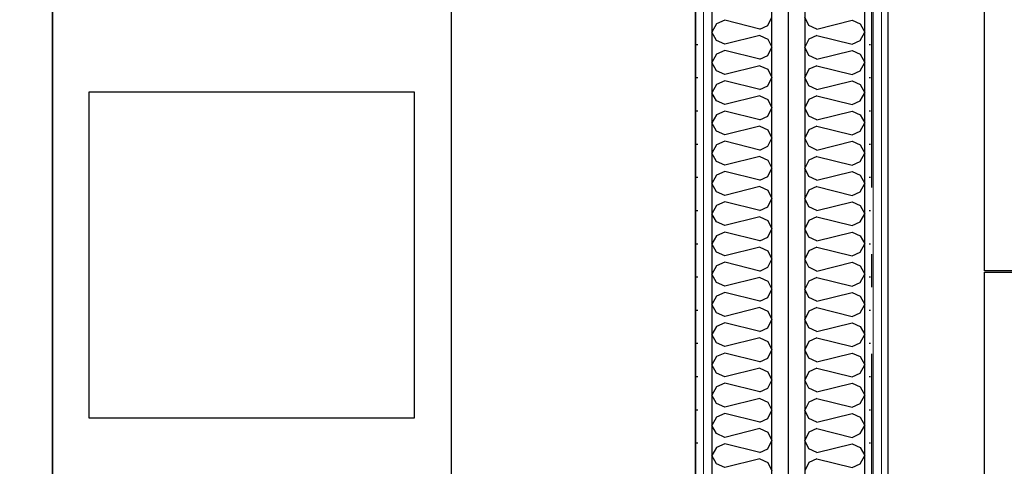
# Model space of a CAD drawing. Header units: millimetres. Extents: x -173281 to 144469, y -85977 to 83288.
# Tile 247 of 256: x -69955 to -68473, y -20435 to -19763. Entities that reach past the tile are written whole.
import ezdxf
from ezdxf.enums import TextEntityAlignment as Align

# ---------------------------------------------------------------- set-up
doc = ezdxf.new("R2010")
doc.units = ezdxf.units.MM
doc.header["$LTSCALE"] = 0.5
doc.header["$MEASUREMENT"] = 0
for name, pattern in [('Akselinje', [1500, 1000, -200, 100, -200]), ('Over snittplan', [260, 150, -50, 10, -50]), ('PLINE', [0])]:
    doc.linetypes.add(name, pattern=pattern)
doc.layers.add('236- Innvendig kledning og overflate', color=7, linetype='Continuous', lineweight=0)
for name, color, linetype in [('242- Ikke-bærende innervegger', 7, 'Continuous'), ('242- Ikke-bærende innervegger (Skravur)', 7, 'Continuous'), ('252- Gulv på grunn_ bunnplate', 7, 'Continuous'), ('253- Oppforet gulv_ påstøp(Nye konstruksjoner)', 7, 'Continuous'), ('255- Gulvoverflate(Nye konstruksjoner)', 7, 'Continuous'), ('256- Faste himlinger og overflatebehandling(Nye konstruksjoner)', 7, 'Continuous'), ('257- Systemhimlinger(Nye konstruksjoner)', 7, 'Continuous'), ('82-- Modullinjer', 7, 'Continuous'), ('862- M___Nettoareal(Nye konstruksjoner)', 7, 'Continuous'), ('862- M___Nettoareal(Polylinje)(Nye konstruksjoner)', 7, 'Continuous'), ('862- M___Nettoareal(Tekst)(Nye konstruksjoner)', 7, 'Continuous')]:
    doc.layers.add(name, color=color, linetype=linetype)
doc.styles.add('GENERATED_STYLE_1', font='arial.ttf')
doc.styles.add('GENERATED_STYLE_2', font='arial.ttf')
doc.linetypes.add('Lydfuge betonggolv', pattern='A,0,[5,A-2607.111 Plan 1. etasje1.Shx,S=3.968254,R=0,X=0,Y=-3.46945e-18],-600,0', length=600)
pattern_1 = [(90, (0, 0), (-86.60254, 0), [0, -50]), (90, (-43.3, 25), (-86.60254, 0), [0, -50])]
pattern_2 = [(270, (0, 0), (86.60254, 0), [0, -50]), (270, (43.3, -25), (86.60254, 0), [0, -50])]

# ---------------------------------------------------------------- blocks, each defined once
blk = doc.blocks.new('Dans_teater_A-120_6', base_point=(-73175.2, -21455.7))
at = {"layer": '862- M___Nettoareal(Polylinje)(Nye konstruksjoner)', "linetype": 'PLINE', "flags": 128}
blk.add_lwpolyline([(-77605.7, -22311.9), (-77605.7, -25661.9), (-76468.2, -25661.9), (-76468.2, -25666.9), (-68938.2, -25666.9), (-68938.2, -22216.9), (-68938.2, -18756.9), (-77605.7, -18756.9), (-77605.7, -22121.9), (-77668.2, -22121.9), (-77768.2, -22121.9), (-77768.2, -22311.9), (-77668.2, -22311.9)], close=True, dxfattribs=at)
at = {"layer": '862- M___Nettoareal(Tekst)(Nye konstruksjoner)', "style": 'GENERATED_STYLE_1'}
for tag, height, p in [('DUMMY_862', 150, (-73293.1, -20924)), ('ROOM_NAME', 150, (-73293.1, -22021.7)), ('DUMMY_861', 100, (-73450.2, -21621.5)), ('ROOM_NUMBER', 100, (-73450.2, -22010.3)), ('DUMMY_863', 100, (-73057.4, -21987.4))]:
    blk.add_attdef(tag, text='', height=height, rotation=90, dxfattribs=at).set_placement(p, align=Align.TOP_LEFT)
blk = doc.blocks.new('*X239')
at = {"layer": '242- Ikke-bærende innervegger (Skravur)', "linetype": 'PLINE'}
for p, q in [((-68767.3, -19771.3), (-68773.2, -19758.9)), ((-68755.1, -19776.9), (-68702.3, -19763.7)), ((-68702.3, -19763.7), (-68690.1, -19769.2)), ((-68690.1, -19769.2), (-68683.2, -19781.6)), ((-68755.1, -19776.9), (-68767.3, -19771.3)), ((-68690.1, -19794.1), (-68683.2, -19781.6)), ((-68767.3, -19792), (-68773.2, -19804.4)), ((-68755.1, -19786.4), (-68767.3, -19792)), ((-68755.1, -19786.4), (-68702.3, -19799.6)), ((-68702.3, -19799.6), (-68690.1, -19794.1)), ((-68767.3, -19816.8), (-68773.2, -19804.4)), ((-68755.1, -19822.4), (-68702.3, -19809.2)), ((-68702.3, -19809.2), (-68690.1, -19814.7)), ((-68690.1, -19814.7), (-68683.2, -19827.2)), ((-68755.1, -19822.4), (-68767.3, -19816.8)), ((-68690.1, -19839.6), (-68683.2, -19827.2)), ((-68767.3, -19837.5), (-68773.2, -19849.9)), ((-68755.1, -19832), (-68767.3, -19837.5)), ((-68755.1, -19832), (-68702.3, -19845.2)), ((-68702.3, -19845.2), (-68690.1, -19839.6)), ((-68767.3, -19862.4), (-68773.2, -19849.9)), ((-68755.1, -19867.9), (-68702.3, -19854.7)), ((-68702.3, -19854.7), (-68690.1, -19860.3)), ((-68755.1, -19867.9), (-68767.3, -19862.4)), ((-68690.1, -19860.3), (-68683.2, -19872.7)), ((-68690.1, -19885.1), (-68683.2, -19872.7)), ((-68767.3, -19883), (-68773.2, -19895.5)), ((-68755.1, -19877.5), (-68767.3, -19883)), ((-68755.1, -19877.5), (-68702.3, -19890.7)), ((-68702.3, -19890.7), (-68690.1, -19885.1)), ((-68767.3, -19907.9), (-68773.2, -19895.5)), ((-68755.1, -19913.4), (-68702.3, -19900.3)), ((-68702.3, -19900.3), (-68690.1, -19905.8)), ((-68755.1, -19913.4), (-68767.3, -19907.9)), ((-68690.1, -19905.8), (-68683.2, -19918.2)), ((-68690.1, -19930.7), (-68683.2, -19918.2)), ((-68767.3, -19928.6), (-68773.2, -19941)), ((-68755.1, -19923), (-68767.3, -19928.6)), ((-68755.1, -19923), (-68702.3, -19936.2)), ((-68702.3, -19936.2), (-68690.1, -19930.7)), ((-68767.3, -19953.4), (-68773.2, -19941)), ((-68755.1, -19959), (-68702.3, -19945.8)), ((-68702.3, -19945.8), (-68690.1, -19951.3)), ((-68755.1, -19959), (-68767.3, -19953.4)), ((-68690.1, -19951.3), (-68683.2, -19963.8)), ((-68767.3, -19974.1), (-68773.2, -19986.5)), ((-68755.1, -19968.5), (-68767.3, -19974.1)), ((-68755.1, -19968.5), (-68702.3, -19981.7)), ((-68702.3, -19981.7), (-68690.1, -19976.2)), ((-68690.1, -19976.2), (-68683.2, -19963.8)), ((-68767.3, -19999), (-68773.2, -19986.5)), ((-68755.1, -20004.5), (-68702.3, -19991.3)), ((-68702.3, -19991.3), (-68690.1, -19996.9)), ((-68755.1, -20004.5), (-68767.3, -19999)), ((-68690.1, -19996.9), (-68683.2, -20009.3)), ((-68767.3, -20019.6), (-68773.2, -20032)), ((-68755.1, -20014.1), (-68767.3, -20019.6)), ((-68755.1, -20014.1), (-68702.3, -20027.3)), ((-68702.3, -20027.3), (-68690.1, -20021.7)), ((-68690.1, -20021.7), (-68683.2, -20009.3)), ((-68767.3, -20044.5), (-68773.2, -20032)), ((-68755.1, -20050), (-68702.3, -20036.8)), ((-68702.3, -20036.8), (-68690.1, -20042.4)), ((-68755.1, -20050), (-68767.3, -20044.5)), ((-68690.1, -20042.4), (-68683.2, -20054.8)), ((-68767.3, -20065.1), (-68773.2, -20077.6)), ((-68755.1, -20059.6), (-68767.3, -20065.1)), ((-68755.1, -20059.6), (-68702.3, -20072.8)), ((-68690.1, -20067.2), (-68683.2, -20054.8)), ((-68767.3, -20090), (-68773.2, -20077.6)), ((-68702.3, -20072.8), (-68690.1, -20067.2)), ((-68755.1, -20095.6), (-68767.3, -20090)), ((-68755.1, -20095.6), (-68702.3, -20082.4)), ((-68702.3, -20082.4), (-68690.1, -20087.9)), ((-68690.1, -20087.9), (-68683.2, -20100.3)), ((-68767.3, -20110.7), (-68773.2, -20123.1)), ((-68755.1, -20105.1), (-68767.3, -20110.7)), ((-68755.1, -20105.1), (-68702.3, -20118.3)), ((-68690.1, -20112.8), (-68683.2, -20100.3)), ((-68767.3, -20135.5), (-68773.2, -20123.1)), ((-68702.3, -20118.3), (-68690.1, -20112.8)), ((-68755.1, -20141.1), (-68767.3, -20135.5)), ((-68755.1, -20141.1), (-68702.3, -20127.9)), ((-68702.3, -20127.9), (-68690.1, -20133.4)), ((-68690.1, -20133.4), (-68683.2, -20145.9)), ((-68755.1, -20150.7), (-68767.3, -20156.2)), ((-68755.1, -20150.7), (-68702.3, -20163.8)), ((-68690.1, -20158.3), (-68683.2, -20145.9)), ((-68767.3, -20156.2), (-68773.2, -20168.6)), ((-68767.3, -20181.1), (-68773.2, -20168.6)), ((-68702.3, -20163.8), (-68690.1, -20158.3)), ((-68755.1, -20186.6), (-68767.3, -20181.1)), ((-68755.1, -20186.6), (-68702.3, -20173.4)), ((-68702.3, -20173.4), (-68690.1, -20179)), ((-68690.1, -20179), (-68683.2, -20191.4)), ((-68755.1, -20196.2), (-68767.3, -20201.7)), ((-68755.1, -20196.2), (-68702.3, -20209.4)), ((-68690.1, -20203.8), (-68683.2, -20191.4)), ((-68767.3, -20201.7), (-68773.2, -20214.2)), ((-68767.3, -20226.6), (-68773.2, -20214.2)), ((-68702.3, -20209.4), (-68690.1, -20203.8)), ((-68755.1, -20232.1), (-68767.3, -20226.6)), ((-68755.1, -20232.1), (-68702.3, -20218.9)), ((-68702.3, -20218.9), (-68690.1, -20224.5)), ((-68690.1, -20224.5), (-68683.2, -20236.9)), ((-68755.1, -20241.7), (-68767.3, -20247.3)), ((-68755.1, -20241.7), (-68702.3, -20254.9)), ((-68690.1, -20249.4), (-68683.2, -20236.9)), ((-68767.3, -20247.3), (-68773.2, -20259.7)), ((-68767.3, -20272.1), (-68773.2, -20259.7)), ((-68702.3, -20254.9), (-68690.1, -20249.4)), ((-68755.1, -20277.7), (-68767.3, -20272.1)), ((-68755.1, -20277.7), (-68702.3, -20264.5)), ((-68702.3, -20264.5), (-68690.1, -20270)), ((-68690.1, -20270), (-68683.2, -20282.5)), ((-68755.1, -20287.2), (-68767.3, -20292.8)), ((-68755.1, -20287.2), (-68702.3, -20300.4)), ((-68690.1, -20294.9), (-68683.2, -20282.5)), ((-68767.3, -20292.8), (-68773.2, -20305.2)), ((-68702.3, -20300.4), (-68690.1, -20294.9)), ((-68767.3, -20317.6), (-68773.2, -20305.2)), ((-68755.1, -20323.2), (-68767.3, -20317.6)), ((-68755.1, -20323.2), (-68702.3, -20310)), ((-68702.3, -20310), (-68690.1, -20315.5)), ((-68690.1, -20315.5), (-68683.2, -20328)), ((-68755.1, -20332.8), (-68767.3, -20338.3)), ((-68755.1, -20332.8), (-68702.3, -20346)), ((-68690.1, -20340.4), (-68683.2, -20328)), ((-68767.3, -20338.3), (-68773.2, -20350.7)), ((-68702.3, -20346), (-68690.1, -20340.4)), ((-68767.3, -20363.2), (-68773.2, -20350.7)), ((-68755.1, -20368.7), (-68767.3, -20363.2)), ((-68755.1, -20368.7), (-68702.3, -20355.5)), ((-68702.3, -20355.5), (-68690.1, -20361.1)), ((-68690.1, -20361.1), (-68683.2, -20373.5)), ((-68755.1, -20378.3), (-68767.3, -20383.8)), ((-68755.1, -20378.3), (-68702.3, -20391.5)), ((-68690.1, -20385.9), (-68683.2, -20373.5)), ((-68767.3, -20383.8), (-68773.2, -20396.3)), ((-68702.3, -20391.5), (-68690.1, -20385.9)), ((-68767.3, -20408.7), (-68773.2, -20396.3)), ((-68755.1, -20414.2), (-68702.3, -20401.1)), ((-68702.3, -20401.1), (-68690.1, -20406.6)), ((-68690.1, -20406.6), (-68683.2, -20419)), ((-68755.1, -20414.2), (-68767.3, -20408.7)), ((-68690.1, -20431.5), (-68683.2, -20419)), ((-68767.3, -20429.4), (-68773.2, -20441.8)), ((-68755.1, -20423.8), (-68767.3, -20429.4)), ((-68755.1, -20423.8), (-68702.3, -20437)), ((-68702.3, -20437), (-68690.1, -20431.5))]:
    blk.add_line(p, q, dxfattribs=at)
blk = doc.blocks.new('*X248')
at = {"layer": '242- Ikke-bærende innervegger (Skravur)', "linetype": 'PLINE'}
for p, q in [((-68906.2, -19769.2), (-68913.2, -19781.6)), ((-68894, -19763.7), (-68906.2, -19769.2)), ((-68841.2, -19776.9), (-68894, -19763.7)), ((-68829, -19771.3), (-68823.2, -19758.9)), ((-68906.2, -19794.1), (-68913.2, -19781.6)), ((-68841.2, -19776.9), (-68829, -19771.3)), ((-68894, -19799.6), (-68906.2, -19794.1)), ((-68841.2, -19786.4), (-68894, -19799.6)), ((-68841.2, -19786.4), (-68829, -19792)), ((-68829, -19792), (-68823.2, -19804.4)), ((-68906.2, -19814.7), (-68913.2, -19827.2)), ((-68894, -19809.2), (-68906.2, -19814.7)), ((-68841.2, -19822.4), (-68894, -19809.2)), ((-68829, -19816.8), (-68823.2, -19804.4)), ((-68906.2, -19839.6), (-68913.2, -19827.2)), ((-68841.2, -19822.4), (-68829, -19816.8)), ((-68894, -19845.2), (-68906.2, -19839.6)), ((-68841.2, -19832), (-68894, -19845.2)), ((-68841.2, -19832), (-68829, -19837.5)), ((-68829, -19837.5), (-68823.2, -19849.9)), ((-68894, -19854.7), (-68906.2, -19860.3)), ((-68841.2, -19867.9), (-68894, -19854.7)), ((-68829, -19862.4), (-68823.2, -19849.9)), ((-68906.2, -19860.3), (-68913.2, -19872.7)), ((-68906.2, -19885.1), (-68913.2, -19872.7)), ((-68841.2, -19867.9), (-68829, -19862.4)), ((-68894, -19890.7), (-68906.2, -19885.1)), ((-68841.2, -19877.5), (-68894, -19890.7)), ((-68841.2, -19877.5), (-68829, -19883)), ((-68829, -19883), (-68823.2, -19895.5)), ((-68894, -19900.3), (-68906.2, -19905.8)), ((-68841.2, -19913.4), (-68894, -19900.3)), ((-68829, -19907.9), (-68823.2, -19895.5)), ((-68906.2, -19905.8), (-68913.2, -19918.2)), ((-68906.2, -19930.7), (-68913.2, -19918.2)), ((-68841.2, -19913.4), (-68829, -19907.9)), ((-68894, -19936.2), (-68906.2, -19930.7)), ((-68841.2, -19923), (-68894, -19936.2)), ((-68841.2, -19923), (-68829, -19928.6)), ((-68829, -19928.6), (-68823.2, -19941)), ((-68894, -19945.8), (-68906.2, -19951.3)), ((-68841.2, -19959), (-68894, -19945.8)), ((-68829, -19953.4), (-68823.2, -19941)), ((-68906.2, -19951.3), (-68913.2, -19963.8)), ((-68841.2, -19959), (-68829, -19953.4)), ((-68906.2, -19976.2), (-68913.2, -19963.8)), ((-68894, -19981.7), (-68906.2, -19976.2)), ((-68841.2, -19968.5), (-68894, -19981.7)), ((-68841.2, -19968.5), (-68829, -19974.1)), ((-68829, -19974.1), (-68823.2, -19986.5)), ((-68894, -19991.3), (-68906.2, -19996.9)), ((-68841.2, -20004.5), (-68894, -19991.3)), ((-68829, -19999), (-68823.2, -19986.5)), ((-68906.2, -19996.9), (-68913.2, -20009.3)), ((-68841.2, -20004.5), (-68829, -19999)), ((-68906.2, -20021.7), (-68913.2, -20009.3)), ((-68894, -20027.3), (-68906.2, -20021.7)), ((-68841.2, -20014.1), (-68894, -20027.3)), ((-68841.2, -20014.1), (-68829, -20019.6)), ((-68829, -20019.6), (-68823.2, -20032)), ((-68894, -20036.8), (-68906.2, -20042.4)), ((-68841.2, -20050), (-68894, -20036.8)), ((-68829, -20044.5), (-68823.2, -20032)), ((-68906.2, -20042.4), (-68913.2, -20054.8)), ((-68841.2, -20050), (-68829, -20044.5)), ((-68906.2, -20067.2), (-68913.2, -20054.8)), ((-68841.2, -20059.6), (-68894, -20072.8)), ((-68841.2, -20059.6), (-68829, -20065.1)), ((-68829, -20065.1), (-68823.2, -20077.6)), ((-68894, -20072.8), (-68906.2, -20067.2)), ((-68829, -20090), (-68823.2, -20077.6)), ((-68906.2, -20087.9), (-68913.2, -20100.3)), ((-68894, -20082.4), (-68906.2, -20087.9)), ((-68841.2, -20095.6), (-68894, -20082.4)), ((-68841.2, -20095.6), (-68829, -20090)), ((-68906.2, -20112.8), (-68913.2, -20100.3)), ((-68841.2, -20105.1), (-68894, -20118.3)), ((-68841.2, -20105.1), (-68829, -20110.7)), ((-68829, -20110.7), (-68823.2, -20123.1)), ((-68894, -20118.3), (-68906.2, -20112.8)), ((-68829, -20135.5), (-68823.2, -20123.1)), ((-68906.2, -20133.4), (-68913.2, -20145.9)), ((-68894, -20127.9), (-68906.2, -20133.4)), ((-68841.2, -20141.1), (-68894, -20127.9)), ((-68841.2, -20141.1), (-68829, -20135.5)), ((-68906.2, -20158.3), (-68913.2, -20145.9)), ((-68841.2, -20150.7), (-68894, -20163.8)), ((-68841.2, -20150.7), (-68829, -20156.2)), ((-68894, -20163.8), (-68906.2, -20158.3)), ((-68829, -20156.2), (-68823.2, -20168.6)), ((-68829, -20181.1), (-68823.2, -20168.6)), ((-68906.2, -20179), (-68913.2, -20191.4)), ((-68894, -20173.4), (-68906.2, -20179)), ((-68841.2, -20186.6), (-68894, -20173.4)), ((-68841.2, -20186.6), (-68829, -20181.1)), ((-68906.2, -20203.8), (-68913.2, -20191.4)), ((-68841.2, -20196.2), (-68894, -20209.4)), ((-68841.2, -20196.2), (-68829, -20201.7)), ((-68894, -20209.4), (-68906.2, -20203.8)), ((-68829, -20201.7), (-68823.2, -20214.2)), ((-68829, -20226.6), (-68823.2, -20214.2)), ((-68906.2, -20224.5), (-68913.2, -20236.9)), ((-68894, -20218.9), (-68906.2, -20224.5)), ((-68841.2, -20232.1), (-68894, -20218.9)), ((-68841.2, -20232.1), (-68829, -20226.6)), ((-68906.2, -20249.4), (-68913.2, -20236.9)), ((-68841.2, -20241.7), (-68894, -20254.9)), ((-68841.2, -20241.7), (-68829, -20247.3)), ((-68894, -20254.9), (-68906.2, -20249.4)), ((-68829, -20247.3), (-68823.2, -20259.7)), ((-68829, -20272.1), (-68823.2, -20259.7)), ((-68906.2, -20270), (-68913.2, -20282.5)), ((-68894, -20264.5), (-68906.2, -20270)), ((-68841.2, -20277.7), (-68894, -20264.5)), ((-68841.2, -20277.7), (-68829, -20272.1)), ((-68906.2, -20294.9), (-68913.2, -20282.5)), ((-68841.2, -20287.2), (-68894, -20300.4)), ((-68841.2, -20287.2), (-68829, -20292.8)), ((-68894, -20300.4), (-68906.2, -20294.9)), ((-68829, -20292.8), (-68823.2, -20305.2)), ((-68906.2, -20315.5), (-68913.2, -20328)), ((-68894, -20310), (-68906.2, -20315.5)), ((-68841.2, -20323.2), (-68894, -20310)), ((-68841.2, -20323.2), (-68829, -20317.6)), ((-68829, -20317.6), (-68823.2, -20305.2)), ((-68906.2, -20340.4), (-68913.2, -20328)), ((-68841.2, -20332.8), (-68894, -20346)), ((-68841.2, -20332.8), (-68829, -20338.3)), ((-68894, -20346), (-68906.2, -20340.4)), ((-68829, -20338.3), (-68823.2, -20350.7)), ((-68906.2, -20361.1), (-68913.2, -20373.5)), ((-68894, -20355.5), (-68906.2, -20361.1)), ((-68841.2, -20368.7), (-68894, -20355.5)), ((-68841.2, -20368.7), (-68829, -20363.2)), ((-68829, -20363.2), (-68823.2, -20350.7)), ((-68906.2, -20385.9), (-68913.2, -20373.5)), ((-68841.2, -20378.3), (-68894, -20391.5)), ((-68841.2, -20378.3), (-68829, -20383.8)), ((-68894, -20391.5), (-68906.2, -20385.9)), ((-68829, -20383.8), (-68823.2, -20396.3)), ((-68906.2, -20406.6), (-68913.2, -20419)), ((-68894, -20401.1), (-68906.2, -20406.6)), ((-68841.2, -20414.2), (-68894, -20401.1)), ((-68829, -20408.7), (-68823.2, -20396.3)), ((-68906.2, -20431.5), (-68913.2, -20419)), ((-68841.2, -20414.2), (-68829, -20408.7)), ((-68894, -20437), (-68906.2, -20431.5)), ((-68841.2, -20423.8), (-68894, -20437)), ((-68841.2, -20423.8), (-68829, -20429.4)), ((-68829, -20429.4), (-68823.2, -20441.8))]:
    blk.add_line(p, q, dxfattribs=at)
blk = doc.blocks.new('Standard grid marker[267]', base_point=(-68673.2, 26434.4))
at = {"layer": '82-- Modullinjer', "linetype": 'Akselinje'}
blk.add_line((-68673.2, 26234.4), (-68673.2, -50374.4), dxfattribs=at)
at = {"layer": '82-- Modullinjer', "style": 'GENERATED_STYLE_2'}
for tag, p in [('AC_MarkerText_1_0', (-68800.7, 26644.4)), ('AC_MarkerText_1_1', (-68800.7, -50864.4))]:
    blk.add_attdef(tag, text='', height=175, rotation=90, dxfattribs=at).set_placement(p, align=Align.TOP_CENTER)

msp = doc.modelspace()

# ---------------------------------------------------------------- hatches: boundary and pattern name
at = {"layer": '242- Ikke-bærende innervegger (Skravur)', "linetype": 'Continuous'}
h = msp.add_hatch(dxfattribs=at)
h.set_pattern_fill('Gips', color=256, style=0, pattern_type=2)
h.set_pattern_definition(pattern_1)
h.paths.add_polyline_path([(-68683.2, -18716.9), (-68683.2, -21566.9), (-68670.7, -21566.9), (-68670.7, -18716.9)])
h = msp.add_hatch(dxfattribs=at)
h.set_pattern_fill('Gips', color=256, style=0, pattern_type=2)
h.set_pattern_definition(pattern_1)
h.paths.add_polyline_path([(-68658.2, -18716.9), (-68670.7, -18716.9), (-68670.7, -21566.9), (-68658.2, -21566.9)])
h = msp.add_hatch(dxfattribs=at)
h.set_pattern_fill('Gips', color=256, style=0, pattern_type=2)
h.set_pattern_definition(pattern_2)
h.paths.add_polyline_path([(-68925.7, -21566.9), (-68913.2, -21566.9), (-68913.2, -18744.4), (-68925.7, -18744.4)])
h = msp.add_hatch(dxfattribs=at)
h.set_pattern_fill('Gips', color=256, style=0, pattern_type=2)
h.set_pattern_definition(pattern_2)
h.paths.add_polyline_path([(-68938.2, -18756.9), (-68938.2, -21566.9), (-68925.7, -21566.9), (-68925.7, -18756.9)])

# ---------------------------------------------------------------- linework, layer by layer
at = {"layer": '236- Innvendig kledning og overflate', "linetype": 'PLINE'}
for p, q in [((-68670.7, -21566.9), (-68670.7, -18716.9)), ((-68925.7, -18744.4), (-68925.7, -21566.9))]:
    msp.add_line(p, q, dxfattribs=at)
at = {"layer": '236- Innvendig kledning og overflate', "linetype": 'PLINE', "flags": 128}
for points in [[(-68658.2, -21566.9), (-68658.2, -18716.9)], [(-68938.2, -18756.9), (-68938.2, -21566.9)]]:
    msp.add_lwpolyline(points, dxfattribs=at)
at = {"layer": '242- Ikke-bærende innervegger', "linetype": 'PLINE'}
for p, q in [((-68683.2, -21566.9), (-68683.2, -18716.9)), ((-68913.2, -18731.9), (-68913.2, -21566.9))]:
    msp.add_line(p, q, dxfattribs=at)
at = {"layer": '242- Ikke-bærende innervegger', "linetype": 'PLINE', "flags": 128}
for points in [[(-68823.2, -21566.9), (-68823.2, -18641.9)], [(-68773.2, -18716.9), (-68773.2, -21566.9)]]:
    msp.add_lwpolyline(points, dxfattribs=at)
at = {"layer": '252- Gulv på grunn_ bunnplate', "linetype": 'PLINE', "flags": 128}
for points in [[(-77653.7, -28236.4), (-76468.2, -28236.4), (-76468.2, -25956.9), (-68648.2, -25956.9), (-68648.2, -14971.9), (-68648.2, -14846.9), (-70768.2, -14846.9), (-70768.2, -11941.9), (-75053.7, -11941.9), (-75053.7, 2273.1), (-74818.2, 2273.1), (-74818.2, 4673.1), (-63042.7, 4673.1), (-63042.7, 2373.1), (-61492.7, 2373.1), (-61492.7, -15001.9), (-65023.2, -15001.9), (-65023.2, -14971.9), (-65037.7, -14971.9), (-65037.7, -25831.9), (-61478.2, -25831.9), (-61478.2, -37386.4), (-60337.7, -37386.4), (-60337.7, -41897.4), (-61487.7, -41897.4), (-61487.7, -43697.4), (-63278.2, -43697.4), (-63278.2, -41936.9), (-63428.2, -41936.9), (-63428.2, -43701.9), (-65168.2, -43701.9), (-65168.2, -43797.4), (-71027.7, -43797.4), (-71027.7, -44997.4), (-75013.7, -44997.4), (-75013.7, -43797.4), (-76238.2, -43797.4), (-76238.2, -38801.9), (-77653.7, -38801.9)], [(-77673.2, -18641.9), (-68938.2, -18641.9), (-68938.2, -25666.9), (-76468.2, -25666.9), (-76468.2, -25596.9), (-77673.2, -25596.9)]]:
    msp.add_lwpolyline(points, close=True, dxfattribs=at)
at = {"layer": '253- Oppforet gulv_ påstøp(Nye konstruksjoner)', "linetype": 'PLINE', "flags": 128}
msp.add_lwpolyline([(-77653.7, -18756.9), (-68938.2, -18756.9), (-68938.2, -25666.9), (-77653.7, -25666.9)], close=True, dxfattribs=at)
at = {"layer": '255- Gulvoverflate(Nye konstruksjoner)', "linetype": 'Lydfuge betonggolv'}
msp.add_lwpolyline([(-77578.2, -25806.9), (-68798.2, -25806.9), (-68798.2, -18616.9), (-77578.2, -18616.9)], dxfattribs=at)
at = {"layer": '256- Faste himlinger og overflatebehandling(Nye konstruksjoner)', "linetype": 'Over snittplan', "flags": 128}
msp.add_lwpolyline([(-68938.2, -18756.9), (-68938.2, -22121.9)], dxfattribs=at)
at = {"layer": '256- Faste himlinger og overflatebehandling(Nye konstruksjoner)', "linetype": 'PLINE'}
for points in [[(-69905.9, -19216.9), (-69905.9, -21616.9), (-71105.9, -21616.9), (-71105.9, -19216.9)], [(-69305.9, -19216.9), (-69305.9, -21616.9), (-69905.9, -21616.9), (-69905.9, -19216.9)], [(-69360.9, -19871.9), (-69850.9, -19871.9), (-69850.9, -20361.9), (-69360.9, -20361.9)]]:
    msp.add_lwpolyline(points, close=True, dxfattribs=at)
at = {"layer": '257- Systemhimlinger(Nye konstruksjoner)', "linetype": 'PLINE', "flags": 128}
for points in [[(-68503.2, -20140.9), (-68503.2, -19542.9)], [(-67904.2, -20140.9), (-68503.2, -20140.9)], [(-68503.2, -20142.9), (-67904.2, -20142.9)], [(-68503.2, -20740.9), (-68503.2, -20142.9)]]:
    msp.add_lwpolyline(points, dxfattribs=at)

# ---------------------------------------------------------------- block references
at = {"layer": '242- Ikke-bærende innervegger'}
for name in ['*X239', '*X248']:
    msp.add_blockref(name, (0, 0), dxfattribs=at)
at = {"layer": '82-- Modullinjer', "linetype": 'PLINE'}
msp.add_blockref('Standard grid marker[267]', (-68673.2, 26434.4), dxfattribs=at)
at = {"layer": '862- M___Nettoareal(Nye konstruksjoner)', "linetype": 'Continuous'}
msp.add_blockref('Dans_teater_A-120_6', (-73175.2, -21455.7), dxfattribs=at)

doc.saveas('drawing.dxf')
